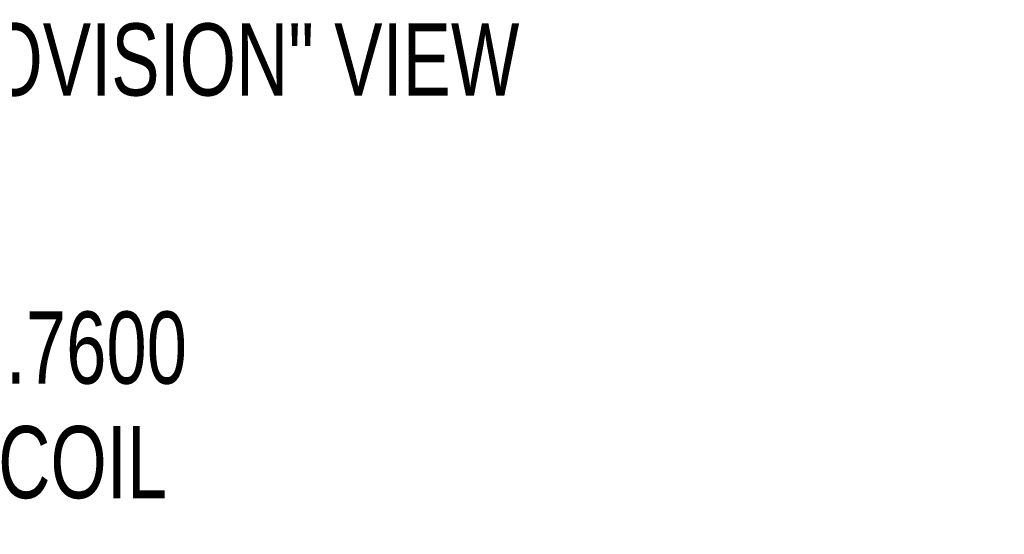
# Model space of a CAD drawing. Header units: inches. Extents: x 0.1 to 87.3, y 0.1 to 33.9.
# Tile 148 of 164: x 31.9 to 33.6, y 27.7 to 28.6. Entities that reach past the tile are written whole.
import ezdxf

# ---------------------------------------------------------------- set-up
doc = ezdxf.new("R2010")
doc.units = ezdxf.units.IN
doc.header["$MEASUREMENT"] = 0
doc.layers.add('DIMENSIONS', color=171, linetype='Continuous')
doc.layers.add('NOTES', color=5, linetype='Continuous')
doc.styles.add('SLDTEXTSTYLE0', font='TXT', dxfattribs={"width": 0.75})
doc.dimstyles.new('SLDDIMSTYLE0', dxfattribs={"dimtxt": 0.125, "dimasz": 0.13, "dimexe": 0, "dimexo": 0.0625, "dimgap": 0.03125, "dimtad": 0, "dimtih": 1, "dimtoh": 1, "dimdec": 4, "dimlfac": 1.333333, "dimrnd": 1e-09, "dimzin": 4, "dimdsep": 46, "dimtxsty": 'SLDTEXTSTYLE0', "dimsah": 1, "dimcen": 0.09, "dimadec": 0, "dimazin": 1, "dimtfac": 1, "dimtdec": 4, "dimtofl": 0, "dimtmove": 0, "dimatfit": 3, "dimfxl": 1, "dimfrac": 2, "dimtolj": 1, "dimtzin": 12, "dimarcsym": 0})

# ---------------------------------------------------------------- blocks, each defined once
blk = doc.blocks.new('_D')
at = {"layer": 'DIMENSIONS'}
for p, q in [((31.7575, 27.9263), (31.5075, 27.9263)), ((31.5075, 27.9263), (31.5075, 27.3274)), ((31.5075, 22.2574), (31.5075, 27.3274))]:
    blk.add_line(p, q, dxfattribs=at)
for points in [[(31.5075, 27.3274), (31.4875, 27.1974), (31.5275, 27.1974)], [(31.5075, 22.2574), (31.5275, 22.3874), (31.4875, 22.3874)]]:
    blk.add_solid(points, dxfattribs=at)
at = {"layer": 'DIMENSIONS', "char_height": 0.125, "attachment_point": 1, "style": 'SLDTEXTSTYLE0'}
for s, insert in [('6.7600', (31.7575, 28.0874)), ('COIL', (31.8141, 27.889))]:
    blk.add_mtext(s, dxfattribs=dict(at, insert=insert))

msp = doc.modelspace()

# ---------------------------------------------------------------- texts
at = {"layer": 'NOTES', "insert": (29.624776, 28.586313), "char_height": 0.125, "attachment_point": 1, "style": 'SLDTEXTSTYLE0'}
msp.add_mtext('SEE "FINAL PART GRIND STOCK PROVISION" VIEW ^JFOR ADDITIONAL DETAIL', dxfattribs=at)

# ---------------------------------------------------------------- dimensions: what is measured, and where the dimension line sits
at = {"layer": 'DIMENSIONS'}
dim = msp.add_linear_dim(base=(31.507477, 27.327365), p1=(31.798685, 22.257365), p2=(31.798685, 27.327365), angle=90, text='<>\\PCOIL', dimstyle='SLDDIMSTYLE0', dxfattribs=at)
dim.commit()
dim.dimension.update_dxf_attribs({"geometry": '_D', "text_midpoint": (31.507477, 27.926276), "dimtype": 160})

doc.saveas('drawing.dxf')
